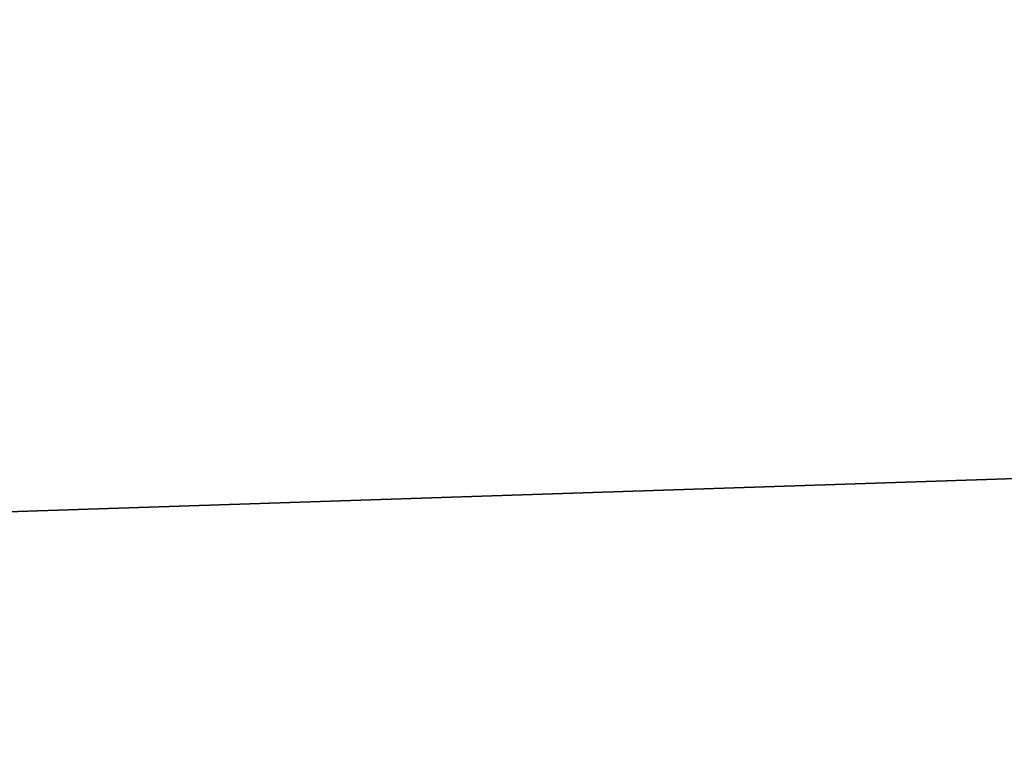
# Model space of a CAD drawing. Header units: inches. Extents: x -29.2 to 29.2, y -3.1 to 3.1.
# Tile 167 of 256: x -20.972 to -20.655, y -2.643 to -2.403. Entities that reach past the tile are written whole.
import ezdxf

# ---------------------------------------------------------------- set-up
doc = ezdxf.new("R2010")
doc.units = ezdxf.units.IN
doc.header["$MEASUREMENT"] = 0
doc.layers.add('AFURN-3-VPPT', color=4, linetype='Continuous', true_color=0x00ffff)

msp = doc.modelspace()

# ---------------------------------------------------------------- meshes
at = {"layer": 'AFURN-3-VPPT'}
mesh = msp.add_polyface(dxfattribs=at)
corners = [(-24.99519, -2.79525, 18.93404), (-24.99519, -2.79525, 18.93404), (-24.99519, -2.79525, 18.93404), (-20.33883, -2.64056, 18.93404), (-20.33883, -2.64056, 18.93404), (-20.33883, -2.64056, 18.93404), (-24.99519, -2.79525, 14.22299), (-24.99519, -2.79525, 14.22299), (-24.99519, -2.79525, 14.22299), (-20.33883, -2.64056, 14.22299), (-20.33883, -2.64056, 14.22299), (-20.33883, -2.64056, 14.22299), (-24.99851, -2.69552, 18.92954), (-24.99851, -2.69552, 18.92954), (-24.66269, -2.33662, 18.9139), (-24.66269, -2.33662, 18.9139), (-20.34214, -2.54083, 18.92954), (-20.34214, -2.54083, 18.92954), (-20.70104, -2.20501, 18.9139), (-20.70104, -2.20501, 18.9139), (-24.99851, -2.69552, 14.22638), (-24.99851, -2.69552, 14.22638), (-24.66269, -2.33662, 14.23818), (-24.66269, -2.33662, 14.23818), (-20.34214, -2.54083, 14.22638), (-20.34214, -2.54083, 14.22638), (-20.70104, -2.20501, 14.23818), (-20.70104, -2.20501, 14.23818), (-24.97058, -2.511, 18.92128), (-24.97058, -2.511, 18.92128), (-24.97058, -2.511, 18.92128), (-20.38225, -2.35857, 18.92128), (-20.38225, -2.35857, 18.92128), (-20.38225, -2.35857, 18.92128), (-24.84498, -2.37675, 18.91543), (-24.84498, -2.37675, 18.91543), (-24.84498, -2.37675, 18.91543), (-20.51649, -2.23295, 18.91543), (-20.51649, -2.23295, 18.91543), (-20.51649, -2.23295, 18.91543), (-24.97058, -2.51099, 14.23261), (-24.97058, -2.51099, 14.23261), (-24.97058, -2.51099, 14.23261), (-20.38226, -2.35856, 14.23261), (-20.38226, -2.35856, 14.23261), (-20.38226, -2.35856, 14.23261), (-24.84497, -2.37674, 14.23702), (-24.84497, -2.37674, 14.23702), (-24.84497, -2.37674, 14.23702), (-20.51649, -2.23295, 14.23702), (-20.51649, -2.23295, 14.23702), (-20.51649, -2.23295, 14.23702)]
mesh.append_faces([[corners[k] for k in face] for face in [(0, 4, 16, 12), (20, 24, 9, 6), (14, 18, 27, 23), (17, 3, 10, 25), (5, 2, 7, 11), (1, 13, 21, 8), (23, 47, 34, 14), (46, 41, 28, 35), (40, 21, 13, 29), (18, 38, 49, 27), (37, 32, 43, 50), (31, 17, 25, 44), (16, 33, 30, 12), (33, 39, 36, 30), (39, 19, 15, 36), (20, 42, 45, 24), (42, 48, 51, 45), (48, 22, 26, 51)]])

doc.saveas('drawing.dxf')
